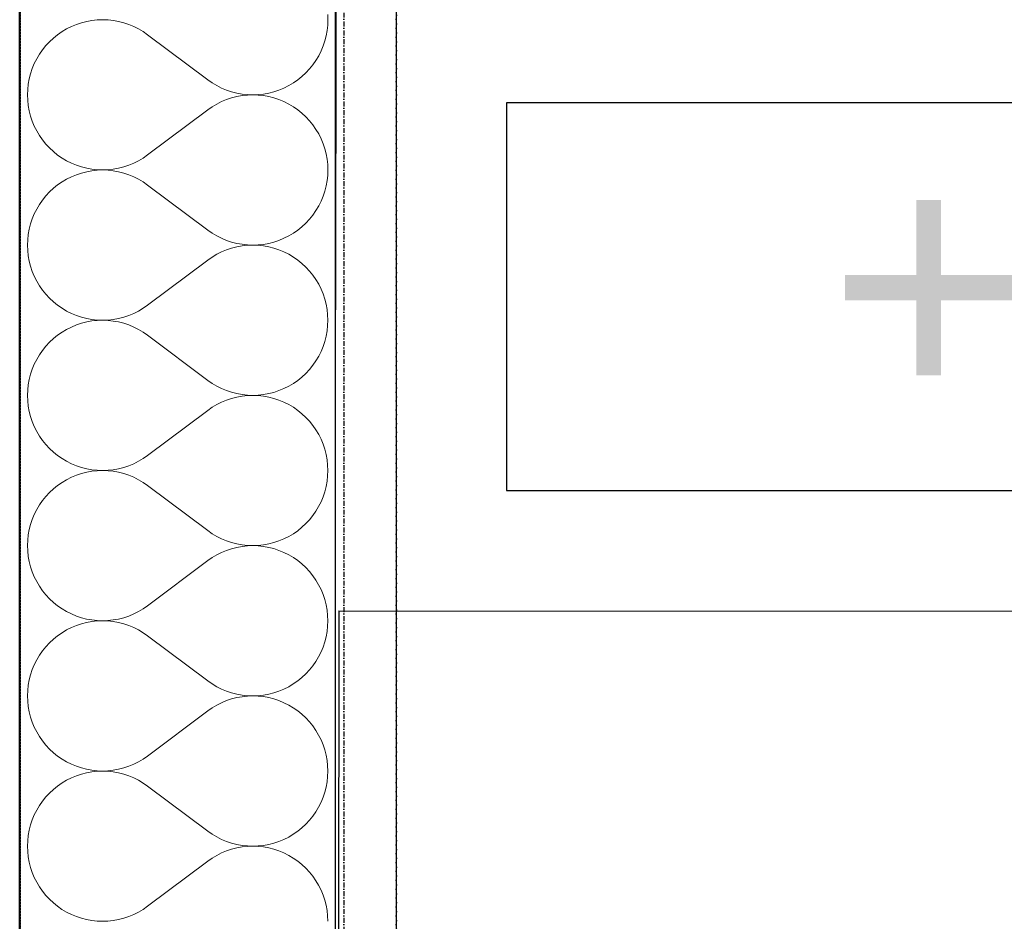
# Model space of a CAD drawing. Header units: millimetres. Extents: x -28761 to 4793, y -4271 to 20239.
# Tile 255 of 256: x -322 to 178, y 14057 to 14514. Entities that reach past the tile are written whole.
import ezdxf

# ---------------------------------------------------------------- set-up
doc = ezdxf.new("R2010")
doc.units = ezdxf.units.MM
doc.header["$MEASUREMENT"] = 0
for name, pattern in [('Wipeout_Contour', [1000, 0, -1000]), ('Čerchovaná M', [4.5, 2.5, -0.85, 0.3, -0.85]), ('čárkovaná 3', [1.5, 1, -0.5])]:
    doc.linetypes.add(name, pattern=pattern)
for name, color, linetype in [('5._POHLED ZÁPADNÍ_1_Anotace - SP', 7, 'Continuous'), ('5._POHLED ZÁPADNÍ_1_Konstrukce - nenosné', 7, 'Continuous'), ('5._POHLED ZÁPADNÍ_1_Konstrukce - nosné', 7, 'Continuous'), ('5._POHLED ZÁPADNÍ_1_Nové_Anotace - SP', 7, 'Continuous'), ('5._POHLED ZÁPADNÍ_1_Nové_Konstrukce - nenosné', 7, 'Continuous'), ('5._POHLED ZÁPADNÍ_1_Nové_Konstrukce - nosné', 7, 'Continuous'), ('5._POHLED ZÁPADNÍ_1_Nové_Kóty - SP', 7, 'Continuous'), ('5._POHLED ZÁPADNÍ_1_Nové_Výplně – Řezové', 7, 'Continuous')]:
    doc.layers.add(name, color=color, linetype=linetype)
doc.styles.add('GENEROVANÝ_STYL_1', font='txt')

# ---------------------------------------------------------------- blocks, each defined once
blk = doc.blocks.new('*X18', base_point=(-30186.65, -6515.26))
at = {"layer": '5._POHLED ZÁPADNÍ_1_Nové_Výplně – Řezové', "color": 21, "linetype": 'Continuous', "lineweight": 20, "true_color": 0xffaaaa}
for p, q in [((-165.35, 14514.29), (-165.44, 14517.01)), ((-292.93, 14511.9), (-295.44, 14510.86)), ((-290.35, 14512.76), (-292.93, 14511.9)), ((-287.71, 14513.43), (-290.35, 14512.76)), ((-285.03, 14513.91), (-287.71, 14513.43)), ((-282.33, 14514.2), (-285.03, 14513.91)), ((-279.61, 14514.29), (-282.33, 14514.2)), ((-276.89, 14514.19), (-279.61, 14514.29)), ((-274.18, 14513.9), (-276.89, 14514.19)), ((-271.51, 14513.42), (-274.18, 14513.9)), ((-268.87, 14512.74), (-271.51, 14513.42)), ((-266.29, 14511.88), (-268.87, 14512.74)), ((-263.78, 14510.84), (-266.29, 14511.88)), ((-165.73, 14508.87), (-165.44, 14511.57)), ((-165.44, 14511.57), (-165.35, 14514.29)), ((-302.45, 14506.7), (-304.57, 14505)), ((-300.21, 14508.25), (-302.45, 14506.7)), ((-297.87, 14509.64), (-300.21, 14508.25)), ((-295.44, 14510.86), (-297.87, 14509.64)), ((-261.35, 14509.62), (-263.78, 14510.84)), ((-259.01, 14508.23), (-261.35, 14509.62)), ((-256.77, 14506.67), (-259.01, 14508.23)), ((-226.3, 14483.81), (-256.77, 14506.67)), ((-166.22, 14506.19), (-165.73, 14508.87)), ((-306.56, 14503.14), (-308.42, 14501.15)), ((-304.57, 14505), (-306.56, 14503.14)), ((-167.75, 14500.97), (-166.89, 14503.55)), ((-166.89, 14503.55), (-166.22, 14506.19)), ((-311.67, 14496.8), (-313.06, 14494.46)), ((-310.12, 14499.04), (-311.67, 14496.8)), ((-308.42, 14501.15), (-310.12, 14499.04)), ((-170.01, 14496.03), (-168.79, 14498.46)), ((-168.79, 14498.46), (-167.75, 14500.97)), ((-314.28, 14492.03), (-315.32, 14489.52)), ((-313.06, 14494.46), (-314.28, 14492.03)), ((-174.66, 14489.33), (-172.95, 14491.45)), ((-172.95, 14491.45), (-171.4, 14493.69)), ((-171.4, 14493.69), (-170.01, 14496.03)), ((-316.18, 14486.93), (-316.86, 14484.3)), ((-315.32, 14489.52), (-316.18, 14486.93)), ((-178.5, 14485.49), (-176.51, 14487.34)), ((-176.51, 14487.34), (-174.66, 14489.33)), ((-317.34, 14481.62), (-317.63, 14478.92)), ((-316.86, 14484.3), (-317.34, 14481.62)), ((-226.3, 14483.81), (-224.07, 14482.26)), ((-224.07, 14482.26), (-221.73, 14480.87)), ((-185.2, 14480.85), (-182.86, 14482.23)), ((-182.86, 14482.23), (-180.62, 14483.78)), ((-180.62, 14483.78), (-178.5, 14485.49)), ((-317.63, 14478.92), (-317.73, 14476.2)), ((-221.73, 14480.87), (-219.3, 14479.65)), ((-219.3, 14479.65), (-216.78, 14478.61)), ((-216.78, 14478.61), (-214.2, 14477.75)), ((-214.2, 14477.75), (-211.57, 14477.07)), ((-211.57, 14477.07), (-208.89, 14476.59)), ((-208.89, 14476.59), (-206.19, 14476.29)), ((-206.19, 14476.29), (-203.47, 14476.2)), ((-203.47, 14476.2), (-200.75, 14476.29)), ((-200.75, 14476.29), (-198.04, 14476.58)), ((-198.04, 14476.58), (-195.36, 14477.06)), ((-195.36, 14477.06), (-192.73, 14477.73)), ((-192.73, 14477.73), (-190.15, 14478.59)), ((-190.15, 14478.59), (-187.63, 14479.63)), ((-187.63, 14479.63), (-185.2, 14480.85)), ((-317.73, 14476.2), (-317.63, 14473.48)), ((-317.63, 14473.48), (-317.34, 14470.77)), ((-221.73, 14471.52), (-224.07, 14470.13)), ((-219.3, 14472.74), (-221.73, 14471.52)), ((-216.78, 14473.78), (-219.3, 14472.74)), ((-214.2, 14474.64), (-216.78, 14473.78)), ((-211.57, 14475.32), (-214.2, 14474.64)), ((-208.89, 14475.8), (-211.57, 14475.32)), ((-206.19, 14476.1), (-208.89, 14475.8)), ((-203.47, 14476.2), (-206.19, 14476.1)), ((-200.75, 14476.1), (-203.47, 14476.2)), ((-198.04, 14475.81), (-200.75, 14476.1)), ((-195.36, 14475.33), (-198.04, 14475.81)), ((-192.73, 14474.66), (-195.36, 14475.33)), ((-190.15, 14473.8), (-192.73, 14474.66)), ((-187.63, 14472.76), (-190.15, 14473.8)), ((-185.2, 14471.54), (-187.63, 14472.76)), ((-182.86, 14470.16), (-185.2, 14471.54)), ((-317.34, 14470.77), (-316.86, 14468.1)), ((-316.86, 14468.1), (-316.18, 14465.46)), ((-226.3, 14468.58), (-256.78, 14445.72)), ((-224.07, 14470.13), (-226.3, 14468.58)), ((-180.62, 14468.6), (-182.86, 14470.16)), ((-178.51, 14466.9), (-180.62, 14468.6)), ((-176.51, 14465.05), (-178.51, 14466.9)), ((-316.18, 14465.46), (-315.32, 14462.88)), ((-315.32, 14462.88), (-314.28, 14460.37)), ((-174.66, 14463.05), (-176.51, 14465.05)), ((-172.95, 14460.94), (-174.66, 14463.05)), ((-314.28, 14460.37), (-313.06, 14457.93)), ((-313.06, 14457.93), (-311.68, 14455.59)), ((-171.4, 14458.7), (-172.95, 14460.94)), ((-170.01, 14456.36), (-171.4, 14458.7)), ((-168.79, 14453.93), (-170.01, 14456.36)), ((-311.68, 14455.59), (-310.12, 14453.36)), ((-310.12, 14453.36), (-308.42, 14451.24)), ((-167.75, 14451.42), (-168.79, 14453.93)), ((-166.89, 14448.84), (-167.75, 14451.42)), ((-308.42, 14451.24), (-306.56, 14449.25)), ((-306.56, 14449.25), (-304.57, 14447.4)), ((-304.57, 14447.4), (-302.45, 14445.69)), ((-166.22, 14446.2), (-166.89, 14448.84)), ((-302.45, 14445.69), (-300.22, 14444.14)), ((-300.22, 14444.14), (-297.88, 14442.75)), ((-297.88, 14442.75), (-295.44, 14441.54)), ((-295.44, 14441.54), (-292.93, 14440.5)), ((-266.29, 14440.51), (-263.78, 14441.56)), ((-263.78, 14441.56), (-261.35, 14442.78)), ((-261.35, 14442.78), (-259.01, 14444.17)), ((-259.01, 14444.17), (-256.78, 14445.72)), ((-165.74, 14443.52), (-166.22, 14446.2)), ((-165.44, 14440.82), (-165.74, 14443.52)), ((-292.93, 14440.5), (-290.35, 14439.64)), ((-290.35, 14436.56), (-292.93, 14435.71)), ((-290.35, 14439.64), (-287.71, 14438.97)), ((-287.71, 14437.24), (-290.35, 14436.56)), ((-287.71, 14438.97), (-285.03, 14438.49)), ((-285.03, 14437.72), (-287.71, 14437.24)), ((-285.03, 14438.49), (-282.33, 14438.2)), ((-282.33, 14438.01), (-285.03, 14437.72)), ((-282.33, 14438.2), (-279.61, 14438.1)), ((-279.61, 14438.1), (-282.33, 14438.01)), ((-279.61, 14438.1), (-276.89, 14438.2)), ((-276.89, 14438), (-279.61, 14438.1)), ((-276.89, 14438.2), (-274.19, 14438.49)), ((-274.19, 14437.71), (-276.89, 14438)), ((-274.19, 14438.49), (-271.51, 14438.98)), ((-271.51, 14437.23), (-274.19, 14437.71)), ((-271.51, 14438.98), (-268.87, 14439.65)), ((-268.87, 14436.55), (-271.51, 14437.23)), ((-268.87, 14439.65), (-266.29, 14440.51)), ((-266.29, 14435.69), (-268.87, 14436.55)), ((-165.35, 14438.1), (-165.44, 14440.82)), ((-165.44, 14435.38), (-165.35, 14438.1)), ((-300.22, 14432.06), (-302.45, 14430.51)), ((-297.88, 14433.45), (-300.22, 14432.06)), ((-295.44, 14434.67), (-297.88, 14433.45)), ((-292.93, 14435.71), (-295.44, 14434.67)), ((-263.78, 14434.65), (-266.29, 14435.69)), ((-261.35, 14433.43), (-263.78, 14434.65)), ((-259.01, 14432.04), (-261.35, 14433.43)), ((-256.78, 14430.48), (-259.01, 14432.04)), ((-166.22, 14430), (-165.74, 14432.68)), ((-165.74, 14432.68), (-165.44, 14435.38)), ((-306.56, 14426.95), (-308.42, 14424.96)), ((-304.57, 14428.81), (-306.56, 14426.95)), ((-302.45, 14430.51), (-304.57, 14428.81)), ((-226.3, 14407.62), (-256.78, 14430.48)), ((-167.75, 14424.78), (-166.89, 14427.36)), ((-166.89, 14427.36), (-166.22, 14430)), ((-310.12, 14422.85), (-311.68, 14420.61)), ((-308.42, 14424.96), (-310.12, 14422.85)), ((-170.01, 14419.84), (-168.79, 14422.27)), ((-168.79, 14422.27), (-167.75, 14424.78)), ((-313.07, 14418.27), (-314.28, 14415.84)), ((-311.68, 14420.61), (-313.07, 14418.27)), ((-172.95, 14415.26), (-171.4, 14417.5)), ((-171.4, 14417.5), (-170.01, 14419.84)), ((-315.33, 14413.33), (-316.18, 14410.74)), ((-314.28, 14415.84), (-315.33, 14413.33)), ((-176.51, 14411.15), (-174.66, 14413.14)), ((-174.66, 14413.14), (-172.95, 14415.26)), ((-316.86, 14408.11), (-317.34, 14405.43)), ((-316.18, 14410.74), (-316.86, 14408.11)), ((-226.3, 14407.62), (-224.07, 14406.07)), ((-182.86, 14406.04), (-180.63, 14407.59)), ((-180.63, 14407.59), (-178.51, 14409.3)), ((-178.51, 14409.3), (-176.51, 14411.15)), ((-317.63, 14402.73), (-317.73, 14400.01)), ((-317.34, 14405.43), (-317.63, 14402.73)), ((-224.07, 14406.07), (-221.73, 14404.68)), ((-221.73, 14404.68), (-219.3, 14403.46)), ((-219.3, 14403.46), (-216.78, 14402.42)), ((-216.78, 14402.42), (-214.2, 14401.56)), ((-214.2, 14401.56), (-211.57, 14400.88)), ((-195.37, 14400.87), (-192.73, 14401.54)), ((-192.73, 14401.54), (-190.15, 14402.4)), ((-190.15, 14402.4), (-187.63, 14403.44)), ((-187.63, 14403.44), (-185.2, 14404.66)), ((-185.2, 14404.66), (-182.86, 14406.04)), ((-317.73, 14400.01), (-317.63, 14397.29)), ((-317.63, 14397.29), (-317.34, 14394.58)), ((-219.3, 14396.55), (-221.73, 14395.33)), ((-216.78, 14397.59), (-219.3, 14396.55)), ((-214.2, 14398.45), (-216.78, 14397.59)), ((-211.57, 14399.13), (-214.2, 14398.45)), ((-211.57, 14400.88), (-208.89, 14400.4)), ((-208.89, 14399.61), (-211.57, 14399.13)), ((-208.89, 14400.4), (-206.19, 14400.1)), ((-206.19, 14399.91), (-208.89, 14399.61)), ((-206.19, 14400.1), (-203.47, 14400)), ((-203.47, 14400), (-206.19, 14399.91)), ((-203.47, 14400), (-200.75, 14400.1)), ((-200.75, 14399.91), (-203.47, 14400)), ((-200.75, 14400.1), (-198.04, 14400.39)), ((-198.04, 14399.62), (-200.75, 14399.91)), ((-198.04, 14400.39), (-195.37, 14400.87)), ((-195.37, 14399.14), (-198.04, 14399.62)), ((-192.73, 14398.47), (-195.37, 14399.14)), ((-190.15, 14397.61), (-192.73, 14398.47)), ((-187.63, 14396.57), (-190.15, 14397.61)), ((-185.2, 14395.35), (-187.63, 14396.57)), ((-317.34, 14394.58), (-316.86, 14391.91)), ((-316.86, 14391.91), (-316.19, 14389.27)), ((-226.3, 14392.39), (-256.78, 14369.53)), ((-224.07, 14393.94), (-226.3, 14392.39)), ((-221.73, 14395.33), (-224.07, 14393.94)), ((-182.86, 14393.97), (-185.2, 14395.35)), ((-180.63, 14392.41), (-182.86, 14393.97)), ((-178.51, 14390.71), (-180.63, 14392.41)), ((-316.19, 14389.27), (-315.33, 14386.69)), ((-315.33, 14386.69), (-314.28, 14384.18)), ((-176.52, 14388.86), (-178.51, 14390.71)), ((-174.66, 14386.86), (-176.52, 14388.86)), ((-172.95, 14384.75), (-174.66, 14386.86)), ((-314.28, 14384.18), (-313.07, 14381.74)), ((-313.07, 14381.74), (-311.68, 14379.4)), ((-171.4, 14382.51), (-172.95, 14384.75)), ((-170.01, 14380.17), (-171.4, 14382.51)), ((-311.68, 14379.4), (-310.13, 14377.17)), ((-310.13, 14377.17), (-308.42, 14375.05)), ((-168.79, 14377.74), (-170.01, 14380.17)), ((-167.75, 14375.23), (-168.79, 14377.74)), ((-308.42, 14375.05), (-306.56, 14373.06)), ((-306.56, 14373.06), (-304.57, 14371.21)), ((-166.89, 14372.65), (-167.75, 14375.23)), ((-166.22, 14370.01), (-166.89, 14372.65)), ((-304.57, 14371.21), (-302.45, 14369.5)), ((-302.45, 14369.5), (-300.22, 14367.95)), ((-300.22, 14367.95), (-297.88, 14366.56)), ((-297.88, 14366.56), (-295.44, 14365.35)), ((-263.78, 14365.37), (-261.35, 14366.59)), ((-261.35, 14366.59), (-259.01, 14367.98)), ((-259.01, 14367.98), (-256.78, 14369.53)), ((-165.74, 14367.33), (-166.22, 14370.01)), ((-165.45, 14364.63), (-165.74, 14367.33)), ((-295.44, 14365.35), (-292.93, 14364.31)), ((-292.93, 14364.31), (-290.35, 14363.45)), ((-290.35, 14363.45), (-287.71, 14362.78)), ((-287.71, 14362.78), (-285.03, 14362.3)), ((-285.03, 14361.53), (-287.71, 14361.05)), ((-285.03, 14362.3), (-282.33, 14362.01)), ((-282.33, 14361.82), (-285.03, 14361.53)), ((-282.33, 14362.01), (-279.61, 14361.91)), ((-279.61, 14361.91), (-282.33, 14361.82)), ((-279.61, 14361.91), (-276.89, 14362.01)), ((-276.89, 14361.81), (-279.61, 14361.91)), ((-276.89, 14362.01), (-274.19, 14362.3)), ((-274.19, 14361.52), (-276.89, 14361.81)), ((-274.19, 14362.3), (-271.51, 14362.79)), ((-271.51, 14361.03), (-274.19, 14361.52)), ((-271.51, 14362.79), (-268.87, 14363.46)), ((-268.87, 14363.46), (-266.29, 14364.32)), ((-266.29, 14364.32), (-263.78, 14365.37)), ((-165.35, 14361.91), (-165.45, 14364.63)), ((-165.45, 14359.19), (-165.35, 14361.91)), ((-297.88, 14357.26), (-300.22, 14355.87)), ((-295.44, 14358.48), (-297.88, 14357.26)), ((-292.93, 14359.52), (-295.44, 14358.48)), ((-290.35, 14360.37), (-292.93, 14359.52)), ((-287.71, 14361.05), (-290.35, 14360.37)), ((-268.87, 14360.36), (-271.51, 14361.03)), ((-266.29, 14359.5), (-268.87, 14360.36)), ((-263.78, 14358.46), (-266.29, 14359.5)), ((-261.35, 14357.24), (-263.78, 14358.46)), ((-259.01, 14355.85), (-261.35, 14357.24)), ((-166.22, 14353.81), (-165.74, 14356.49)), ((-165.74, 14356.49), (-165.45, 14359.19)), ((-304.57, 14352.62), (-306.56, 14350.76)), ((-302.45, 14354.32), (-304.57, 14352.62)), ((-300.22, 14355.87), (-302.45, 14354.32)), ((-256.78, 14354.29), (-259.01, 14355.85)), ((-226.3, 14331.43), (-256.78, 14354.29)), ((-166.89, 14351.17), (-166.22, 14353.81)), ((-310.13, 14346.65), (-311.68, 14344.42)), ((-308.42, 14348.77), (-310.13, 14346.65)), ((-306.56, 14350.76), (-308.42, 14348.77)), ((-168.8, 14346.08), (-167.75, 14348.59)), ((-167.75, 14348.59), (-166.89, 14351.17)), ((-313.07, 14342.08), (-314.29, 14339.65)), ((-311.68, 14344.42), (-313.07, 14342.08)), ((-171.4, 14341.31), (-170.01, 14343.64)), ((-170.01, 14343.64), (-168.8, 14346.08)), ((-315.33, 14337.14), (-316.19, 14334.55)), ((-314.29, 14339.65), (-315.33, 14337.14)), ((-176.52, 14334.96), (-174.66, 14336.95)), ((-174.66, 14336.95), (-172.95, 14339.07)), ((-172.95, 14339.07), (-171.4, 14341.31)), ((-316.86, 14331.92), (-317.34, 14329.24)), ((-316.19, 14334.55), (-316.86, 14331.92)), ((-226.3, 14331.43), (-224.07, 14329.88)), ((-182.86, 14329.85), (-180.63, 14331.4)), ((-180.63, 14331.4), (-178.51, 14333.11)), ((-178.51, 14333.11), (-176.52, 14334.96)), ((-317.63, 14326.54), (-317.73, 14323.82)), ((-317.34, 14329.24), (-317.63, 14326.54)), ((-224.07, 14329.88), (-221.73, 14328.49)), ((-221.73, 14328.49), (-219.3, 14327.27)), ((-219.3, 14327.27), (-216.79, 14326.23)), ((-190.15, 14326.21), (-187.64, 14327.25)), ((-187.64, 14327.25), (-185.2, 14328.47)), ((-185.2, 14328.47), (-182.86, 14329.85)), ((-317.73, 14323.82), (-317.63, 14321.1)), ((-216.79, 14321.4), (-219.3, 14320.36)), ((-216.79, 14326.23), (-214.21, 14325.37)), ((-214.21, 14322.26), (-216.79, 14321.4)), ((-214.21, 14325.37), (-211.57, 14324.69)), ((-211.57, 14322.94), (-214.21, 14322.26)), ((-211.57, 14324.69), (-208.89, 14324.21)), ((-208.89, 14323.42), (-211.57, 14322.94)), ((-208.89, 14324.21), (-206.19, 14323.91)), ((-206.19, 14323.72), (-208.89, 14323.42)), ((-206.19, 14323.91), (-203.47, 14323.81)), ((-203.47, 14323.81), (-206.19, 14323.72)), ((-203.47, 14323.81), (-200.75, 14323.91)), ((-200.75, 14323.72), (-203.47, 14323.81)), ((-200.75, 14323.91), (-198.05, 14324.2)), ((-198.05, 14323.43), (-200.75, 14323.72)), ((-198.05, 14324.2), (-195.37, 14324.68)), ((-195.37, 14322.95), (-198.05, 14323.43)), ((-195.37, 14324.68), (-192.73, 14325.35)), ((-192.73, 14322.28), (-195.37, 14322.95)), ((-192.73, 14325.35), (-190.15, 14326.21)), ((-190.15, 14321.42), (-192.73, 14322.28)), ((-187.64, 14320.38), (-190.15, 14321.42)), ((-317.63, 14321.1), (-317.34, 14318.39)), ((-317.34, 14318.39), (-316.86, 14315.72)), ((-224.07, 14317.75), (-226.3, 14316.2)), ((-221.73, 14319.14), (-224.07, 14317.75)), ((-219.3, 14320.36), (-221.73, 14319.14)), ((-185.2, 14319.16), (-187.64, 14320.38)), ((-182.86, 14317.77), (-185.2, 14319.16)), ((-180.63, 14316.22), (-182.86, 14317.77)), ((-316.86, 14315.72), (-316.19, 14313.08)), ((-316.19, 14313.08), (-315.33, 14310.5)), ((-226.3, 14316.2), (-256.78, 14293.34)), ((-178.51, 14314.52), (-180.63, 14316.22)), ((-176.52, 14312.66), (-178.51, 14314.52)), ((-174.66, 14310.67), (-176.52, 14312.66)), ((-315.33, 14310.5), (-314.29, 14307.99)), ((-314.29, 14307.99), (-313.07, 14305.55)), ((-172.96, 14308.56), (-174.66, 14310.67)), ((-171.4, 14306.32), (-172.96, 14308.56)), ((-313.07, 14305.55), (-311.68, 14303.21)), ((-311.68, 14303.21), (-310.13, 14300.98)), ((-170.01, 14303.98), (-171.4, 14306.32)), ((-168.8, 14301.55), (-170.01, 14303.98)), ((-167.75, 14299.04), (-168.8, 14301.55)), ((-310.13, 14300.98), (-308.42, 14298.86)), ((-308.42, 14298.86), (-306.57, 14296.87)), ((-306.57, 14296.87), (-304.57, 14295.02)), ((-166.9, 14296.46), (-167.75, 14299.04)), ((-166.22, 14293.82), (-166.9, 14296.46)), ((-304.57, 14295.02), (-302.45, 14293.31)), ((-302.45, 14293.31), (-300.22, 14291.76)), ((-300.22, 14291.76), (-297.88, 14290.37)), ((-261.35, 14290.4), (-259.01, 14291.79)), ((-259.01, 14291.79), (-256.78, 14293.34)), ((-165.74, 14291.14), (-166.22, 14293.82)), ((-297.88, 14290.37), (-295.45, 14289.16)), ((-295.45, 14289.16), (-292.93, 14288.12)), ((-292.93, 14288.12), (-290.35, 14287.26)), ((-290.35, 14287.26), (-287.71, 14286.59)), ((-287.71, 14286.59), (-285.04, 14286.11)), ((-274.19, 14286.11), (-271.51, 14286.6)), ((-271.51, 14286.6), (-268.88, 14287.27)), ((-268.88, 14287.27), (-266.3, 14288.13)), ((-266.3, 14288.13), (-263.78, 14289.18)), ((-263.78, 14289.18), (-261.35, 14290.4)), ((-165.45, 14288.44), (-165.74, 14291.14)), ((-165.35, 14285.72), (-165.45, 14288.44)), ((-295.45, 14282.29), (-297.88, 14281.07)), ((-292.93, 14283.33), (-295.45, 14282.29)), ((-290.35, 14284.18), (-292.93, 14283.33)), ((-287.71, 14284.86), (-290.35, 14284.18)), ((-285.04, 14285.34), (-287.71, 14284.86)), ((-285.04, 14286.11), (-282.33, 14285.82)), ((-282.33, 14285.63), (-285.04, 14285.34)), ((-282.33, 14285.82), (-279.61, 14285.72)), ((-279.61, 14285.72), (-282.33, 14285.63)), ((-279.61, 14285.72), (-276.89, 14285.82)), ((-276.89, 14285.62), (-279.61, 14285.72)), ((-276.89, 14285.82), (-274.19, 14286.11)), ((-274.19, 14285.33), (-276.89, 14285.62)), ((-271.51, 14284.84), (-274.19, 14285.33)), ((-268.88, 14284.17), (-271.51, 14284.84)), ((-266.3, 14283.31), (-268.88, 14284.17)), ((-263.78, 14282.27), (-266.3, 14283.31)), ((-261.35, 14281.05), (-263.78, 14282.27)), ((-165.74, 14280.29), (-165.45, 14283)), ((-165.45, 14283), (-165.35, 14285.72)), ((-302.46, 14278.13), (-304.57, 14276.43)), ((-300.22, 14279.68), (-302.46, 14278.13)), ((-297.88, 14281.07), (-300.22, 14279.68)), ((-259.01, 14279.65), (-261.35, 14281.05)), ((-256.78, 14278.1), (-259.01, 14279.65)), ((-226.3, 14255.24), (-256.78, 14278.1)), ((-166.9, 14274.98), (-166.22, 14277.62)), ((-166.22, 14277.62), (-165.74, 14280.29)), ((-308.42, 14272.58), (-310.13, 14270.46)), ((-306.57, 14274.57), (-308.42, 14272.58)), ((-304.57, 14276.43), (-306.57, 14274.57)), ((-168.8, 14269.89), (-167.76, 14272.4)), ((-167.76, 14272.4), (-166.9, 14274.98)), ((-311.68, 14268.23), (-313.07, 14265.89)), ((-310.13, 14270.46), (-311.68, 14268.23)), ((-171.4, 14265.12), (-170.02, 14267.45)), ((-170.02, 14267.45), (-168.8, 14269.89)), ((-314.29, 14263.46), (-315.33, 14260.94)), ((-313.07, 14265.89), (-314.29, 14263.46)), ((-174.66, 14260.76), (-172.96, 14262.88)), ((-172.96, 14262.88), (-171.4, 14265.12)), ((-316.19, 14258.36), (-316.86, 14255.73)), ((-315.33, 14260.94), (-316.19, 14258.36)), ((-180.63, 14255.21), (-178.51, 14256.92)), ((-178.51, 14256.92), (-176.52, 14258.77)), ((-176.52, 14258.77), (-174.66, 14260.76)), ((-317.34, 14253.05), (-317.64, 14250.35)), ((-316.86, 14255.73), (-317.34, 14253.05)), ((-226.3, 14255.24), (-224.07, 14253.69)), ((-224.07, 14253.69), (-221.73, 14252.3)), ((-221.73, 14252.3), (-219.3, 14251.08)), ((-187.64, 14251.06), (-185.2, 14252.28)), ((-185.2, 14252.28), (-182.86, 14253.66)), ((-182.86, 14253.66), (-180.63, 14255.21)), ((-317.64, 14250.35), (-317.73, 14247.63)), ((-317.73, 14247.63), (-317.64, 14244.91)), ((-219.3, 14251.08), (-216.79, 14250.04)), ((-216.79, 14250.04), (-214.21, 14249.18)), ((-214.21, 14249.18), (-211.57, 14248.5)), ((-211.57, 14246.75), (-214.21, 14246.07)), ((-211.57, 14248.5), (-208.9, 14248.02)), ((-208.9, 14247.23), (-211.57, 14246.75)), ((-208.9, 14248.02), (-206.19, 14247.72)), ((-206.19, 14247.53), (-208.9, 14247.23)), ((-206.19, 14247.72), (-203.47, 14247.62)), ((-203.47, 14247.62), (-206.19, 14247.53)), ((-203.47, 14247.62), (-200.75, 14247.72)), ((-200.75, 14247.53), (-203.47, 14247.62)), ((-200.75, 14247.72), (-198.05, 14248.01)), ((-198.05, 14247.24), (-200.75, 14247.53)), ((-198.05, 14248.01), (-195.37, 14248.49)), ((-195.37, 14246.76), (-198.05, 14247.24)), ((-195.37, 14248.49), (-192.73, 14249.16)), ((-192.73, 14246.09), (-195.37, 14246.76)), ((-192.73, 14249.16), (-190.15, 14250.02)), ((-190.15, 14250.02), (-187.64, 14251.06)), ((-317.64, 14244.91), (-317.35, 14242.2)), ((-317.35, 14242.2), (-316.86, 14239.53)), ((-224.07, 14241.56), (-226.3, 14240.01)), ((-221.73, 14242.95), (-224.07, 14241.56)), ((-219.3, 14244.17), (-221.73, 14242.95)), ((-216.79, 14245.21), (-219.3, 14244.17)), ((-214.21, 14246.07), (-216.79, 14245.21)), ((-190.15, 14245.23), (-192.73, 14246.09)), ((-187.64, 14244.19), (-190.15, 14245.23)), ((-185.21, 14242.97), (-187.64, 14244.19)), ((-182.86, 14241.58), (-185.21, 14242.97)), ((-180.63, 14240.03), (-182.86, 14241.58)), ((-316.86, 14239.53), (-316.19, 14236.89)), ((-316.19, 14236.89), (-315.33, 14234.31)), ((-226.3, 14240.01), (-256.78, 14217.15)), ((-178.51, 14238.33), (-180.63, 14240.03)), ((-176.52, 14236.47), (-178.51, 14238.33)), ((-174.66, 14234.48), (-176.52, 14236.47)), ((-315.33, 14234.31), (-314.29, 14231.8)), ((-314.29, 14231.8), (-313.07, 14229.36)), ((-172.96, 14232.37), (-174.66, 14234.48)), ((-171.4, 14230.13), (-172.96, 14232.37)), ((-313.07, 14229.36), (-311.68, 14227.02)), ((-311.68, 14227.02), (-310.13, 14224.79)), ((-170.02, 14227.79), (-171.4, 14230.13)), ((-168.8, 14225.36), (-170.02, 14227.79)), ((-310.13, 14224.79), (-308.42, 14222.67)), ((-308.42, 14222.67), (-306.57, 14220.68)), ((-167.76, 14222.85), (-168.8, 14225.36)), ((-166.9, 14220.26), (-167.76, 14222.85)), ((-306.57, 14220.68), (-304.58, 14218.83)), ((-304.58, 14218.83), (-302.46, 14217.12)), ((-302.46, 14217.12), (-300.22, 14215.57)), ((-259.01, 14215.6), (-256.78, 14217.15)), ((-166.22, 14217.63), (-166.9, 14220.26)), ((-165.74, 14214.95), (-166.22, 14217.63)), ((-300.22, 14215.57), (-297.88, 14214.18)), ((-297.88, 14214.18), (-295.45, 14212.97)), ((-295.45, 14212.97), (-292.93, 14211.93)), ((-292.93, 14211.93), (-290.35, 14211.07)), ((-268.88, 14211.08), (-266.3, 14211.94)), ((-266.3, 14211.94), (-263.79, 14212.99)), ((-263.79, 14212.99), (-261.35, 14214.21)), ((-261.35, 14214.21), (-259.01, 14215.6)), ((-165.45, 14212.25), (-165.74, 14214.95)), ((-165.35, 14209.53), (-165.45, 14212.25)), ((-292.93, 14207.14), (-295.45, 14206.1)), ((-290.35, 14207.99), (-292.93, 14207.14)), ((-290.35, 14211.07), (-287.72, 14210.4)), ((-287.72, 14208.66), (-290.35, 14207.99)), ((-287.72, 14210.4), (-285.04, 14209.92)), ((-285.04, 14209.15), (-287.72, 14208.66)), ((-285.04, 14209.92), (-282.33, 14209.63)), ((-282.33, 14209.44), (-285.04, 14209.15)), ((-282.33, 14209.63), (-279.61, 14209.53)), ((-279.61, 14209.53), (-282.33, 14209.44)), ((-279.61, 14209.53), (-276.9, 14209.63)), ((-276.9, 14209.43), (-279.61, 14209.53)), ((-276.9, 14209.63), (-274.19, 14209.92)), ((-274.19, 14209.14), (-276.9, 14209.43)), ((-274.19, 14209.92), (-271.51, 14210.41)), ((-271.51, 14208.65), (-274.19, 14209.14)), ((-271.51, 14210.41), (-268.88, 14211.08)), ((-268.88, 14207.98), (-271.51, 14208.65)), ((-266.3, 14207.12), (-268.88, 14207.98)), ((-263.79, 14206.07), (-266.3, 14207.12)), ((-165.74, 14204.1), (-165.45, 14206.81)), ((-165.45, 14206.81), (-165.35, 14209.53)), ((-302.46, 14201.94), (-304.58, 14200.24)), ((-300.22, 14203.49), (-302.46, 14201.94)), ((-297.88, 14204.88), (-300.22, 14203.49)), ((-295.45, 14206.1), (-297.88, 14204.88)), ((-261.35, 14204.85), (-263.79, 14206.07)), ((-259.02, 14203.46), (-261.35, 14204.85)), ((-256.78, 14201.91), (-259.02, 14203.46)), ((-226.31, 14179.05), (-256.78, 14201.91)), ((-166.22, 14201.43), (-165.74, 14204.1)), ((-306.57, 14198.38), (-308.42, 14196.39)), ((-304.58, 14200.24), (-306.57, 14198.38)), ((-167.76, 14196.21), (-166.9, 14198.79)), ((-166.9, 14198.79), (-166.22, 14201.43)), ((-311.68, 14192.04), (-313.07, 14189.7)), ((-310.13, 14194.27), (-311.68, 14192.04)), ((-308.42, 14196.39), (-310.13, 14194.27)), ((-170.02, 14191.26), (-168.8, 14193.7)), ((-168.8, 14193.7), (-167.76, 14196.21)), ((-314.29, 14187.27), (-315.33, 14184.75)), ((-313.07, 14189.7), (-314.29, 14187.27)), ((-174.67, 14184.57), (-172.96, 14186.69)), ((-172.96, 14186.69), (-171.41, 14188.92)), ((-171.41, 14188.92), (-170.02, 14191.26)), ((-316.19, 14182.17), (-316.86, 14179.54)), ((-315.33, 14184.75), (-316.19, 14182.17)), ((-178.51, 14180.73), (-176.52, 14182.58)), ((-176.52, 14182.58), (-174.67, 14184.57)), ((-317.35, 14176.86), (-317.64, 14174.15)), ((-316.86, 14179.54), (-317.35, 14176.86)), ((-226.31, 14179.05), (-224.07, 14177.5)), ((-224.07, 14177.5), (-221.73, 14176.11)), ((-185.21, 14176.08), (-182.87, 14177.47)), ((-182.87, 14177.47), (-180.63, 14179.02)), ((-180.63, 14179.02), (-178.51, 14180.73)), ((-317.64, 14174.15), (-317.73, 14171.44)), ((-221.73, 14176.11), (-219.3, 14174.89)), ((-219.3, 14174.89), (-216.79, 14173.85)), ((-216.79, 14173.85), (-214.21, 14172.98)), ((-214.21, 14172.98), (-211.57, 14172.31)), ((-211.57, 14172.31), (-208.9, 14171.83)), ((-208.9, 14171.83), (-206.19, 14171.53)), ((-206.19, 14171.53), (-203.47, 14171.43)), ((-200.75, 14171.53), (-198.05, 14171.82)), ((-198.05, 14171.82), (-195.37, 14172.3)), ((-195.37, 14172.3), (-192.74, 14172.97)), ((-192.74, 14172.97), (-190.15, 14173.83)), ((-190.15, 14173.83), (-187.64, 14174.87)), ((-187.64, 14174.87), (-185.21, 14176.08)), ((-317.73, 14171.44), (-317.64, 14168.72)), ((-317.64, 14168.72), (-317.35, 14166.01)), ((-221.73, 14166.76), (-224.07, 14165.37)), ((-219.3, 14167.98), (-221.73, 14166.76)), ((-216.79, 14169.02), (-219.3, 14167.98)), ((-214.21, 14169.88), (-216.79, 14169.02)), ((-211.57, 14170.56), (-214.21, 14169.88)), ((-208.9, 14171.04), (-211.57, 14170.56)), ((-206.19, 14171.33), (-208.9, 14171.04)), ((-203.47, 14171.43), (-206.19, 14171.33)), ((-203.47, 14171.43), (-200.75, 14171.53)), ((-200.75, 14171.34), (-203.47, 14171.43)), ((-198.05, 14171.05), (-200.75, 14171.34)), ((-195.37, 14170.57), (-198.05, 14171.05)), ((-192.74, 14169.9), (-195.37, 14170.57)), ((-190.15, 14169.04), (-192.74, 14169.9)), ((-187.64, 14168), (-190.15, 14169.04)), ((-185.21, 14166.78), (-187.64, 14168)), ((-182.87, 14165.39), (-185.21, 14166.78)), ((-317.35, 14166.01), (-316.86, 14163.34)), ((-316.86, 14163.34), (-316.19, 14160.7)), ((-226.31, 14163.81), (-256.78, 14140.96)), ((-224.07, 14165.37), (-226.31, 14163.81)), ((-180.63, 14163.84), (-182.87, 14165.39)), ((-178.51, 14162.14), (-180.63, 14163.84)), ((-176.52, 14160.28), (-178.51, 14162.14)), ((-316.19, 14160.7), (-315.33, 14158.12)), ((-315.33, 14158.12), (-314.29, 14155.6)), ((-174.67, 14158.29), (-176.52, 14160.28)), ((-172.96, 14156.18), (-174.67, 14158.29)), ((-314.29, 14155.6), (-313.07, 14153.17)), ((-313.07, 14153.17), (-311.68, 14150.83)), ((-171.41, 14153.94), (-172.96, 14156.18)), ((-170.02, 14151.6), (-171.41, 14153.94)), ((-168.8, 14149.17), (-170.02, 14151.6)), ((-311.68, 14150.83), (-310.13, 14148.6)), ((-310.13, 14148.6), (-308.42, 14146.48)), ((-167.76, 14146.66), (-168.8, 14149.17)), ((-166.9, 14144.07), (-167.76, 14146.66)), ((-308.42, 14146.48), (-306.57, 14144.49)), ((-306.57, 14144.49), (-304.58, 14142.64)), ((-304.58, 14142.64), (-302.46, 14140.93)), ((-166.23, 14141.44), (-166.9, 14144.07)), ((-302.46, 14140.93), (-300.22, 14139.38)), ((-300.22, 14139.38), (-297.88, 14137.99)), ((-297.88, 14137.99), (-295.45, 14136.78)), ((-295.45, 14136.78), (-292.94, 14135.74)), ((-266.3, 14135.75), (-263.79, 14136.8)), ((-263.79, 14136.8), (-261.36, 14138.01)), ((-261.36, 14138.01), (-259.02, 14139.41)), ((-259.02, 14139.41), (-256.78, 14140.96)), ((-165.74, 14138.76), (-166.23, 14141.44)), ((-165.45, 14136.06), (-165.74, 14138.76)), ((-292.94, 14135.74), (-290.35, 14134.88)), ((-290.35, 14131.8), (-292.94, 14130.94)), ((-290.35, 14134.88), (-287.72, 14134.21)), ((-287.72, 14132.47), (-290.35, 14131.8)), ((-287.72, 14134.21), (-285.04, 14133.72)), ((-285.04, 14132.96), (-287.72, 14132.47)), ((-285.04, 14133.72), (-282.34, 14133.44)), ((-282.34, 14133.24), (-285.04, 14132.96)), ((-282.34, 14133.44), (-279.62, 14133.34)), ((-279.62, 14133.34), (-282.34, 14133.24)), ((-279.62, 14133.34), (-276.9, 14133.44)), ((-276.9, 14133.24), (-279.62, 14133.34)), ((-276.9, 14133.44), (-274.19, 14133.73)), ((-274.19, 14132.95), (-276.9, 14133.24)), ((-274.19, 14133.73), (-271.52, 14134.22)), ((-271.52, 14132.46), (-274.19, 14132.95)), ((-271.52, 14134.22), (-268.88, 14134.89)), ((-268.88, 14131.79), (-271.52, 14132.46)), ((-268.88, 14134.89), (-266.3, 14135.75)), ((-266.3, 14130.93), (-268.88, 14131.79)), ((-165.35, 14133.34), (-165.45, 14136.06)), ((-165.45, 14130.62), (-165.35, 14133.34)), ((-300.22, 14127.3), (-302.46, 14125.75)), ((-297.88, 14128.69), (-300.22, 14127.3)), ((-295.45, 14129.91), (-297.88, 14128.69)), ((-292.94, 14130.94), (-295.45, 14129.91)), ((-263.79, 14129.88), (-266.3, 14130.93)), ((-261.36, 14128.66), (-263.79, 14129.88)), ((-259.02, 14127.27), (-261.36, 14128.66)), ((-256.78, 14125.72), (-259.02, 14127.27)), ((-166.23, 14125.24), (-165.74, 14127.91)), ((-165.74, 14127.91), (-165.45, 14130.62)), ((-306.57, 14122.19), (-308.42, 14120.2)), ((-304.58, 14124.04), (-306.57, 14122.19)), ((-302.46, 14125.75), (-304.58, 14124.04)), ((-226.31, 14102.86), (-256.78, 14125.72)), ((-167.76, 14120.02), (-166.9, 14122.6)), ((-166.9, 14122.6), (-166.23, 14125.24)), ((-310.13, 14118.08), (-311.68, 14115.85)), ((-308.42, 14120.2), (-310.13, 14118.08)), ((-170.02, 14115.07), (-168.8, 14117.51)), ((-168.8, 14117.51), (-167.76, 14120.02)), ((-313.07, 14113.51), (-314.29, 14111.08)), ((-311.68, 14115.85), (-313.07, 14113.51)), ((-172.96, 14110.5), (-171.41, 14112.73)), ((-171.41, 14112.73), (-170.02, 14115.07)), ((-315.33, 14108.56), (-316.19, 14105.98)), ((-314.29, 14111.08), (-315.33, 14108.56)), ((-176.52, 14106.39), (-174.67, 14108.38)), ((-174.67, 14108.38), (-172.96, 14110.5)), ((-316.87, 14103.35), (-317.35, 14100.67)), ((-316.19, 14105.98), (-316.87, 14103.35)), ((-226.31, 14102.86), (-224.07, 14101.31)), ((-182.87, 14101.28), (-180.63, 14102.83)), ((-180.63, 14102.83), (-178.51, 14104.54)), ((-178.51, 14104.54), (-176.52, 14106.39)), ((-317.64, 14097.96), (-317.74, 14095.25)), ((-317.35, 14100.67), (-317.64, 14097.96)), ((-224.07, 14101.31), (-221.74, 14099.92)), ((-221.74, 14099.92), (-219.3, 14098.7)), ((-219.3, 14098.7), (-216.79, 14097.66)), ((-216.79, 14097.66), (-214.21, 14096.79)), ((-214.21, 14096.79), (-211.58, 14096.12)), ((-195.37, 14096.11), (-192.74, 14096.78)), ((-192.74, 14096.78), (-190.16, 14097.64)), ((-190.16, 14097.64), (-187.64, 14098.68)), ((-187.64, 14098.68), (-185.21, 14099.89)), ((-185.21, 14099.89), (-182.87, 14101.28)), ((-317.74, 14095.25), (-317.64, 14092.53)), ((-317.64, 14092.53), (-317.35, 14089.82)), ((-219.3, 14091.79), (-221.74, 14090.57)), ((-216.79, 14092.83), (-219.3, 14091.79)), ((-214.21, 14093.69), (-216.79, 14092.83)), ((-211.58, 14094.37), (-214.21, 14093.69)), ((-211.58, 14096.12), (-208.9, 14095.63)), ((-208.9, 14094.85), (-211.58, 14094.37)), ((-208.9, 14095.63), (-206.19, 14095.34)), ((-206.19, 14095.14), (-208.9, 14094.85)), ((-206.19, 14095.34), (-203.48, 14095.24)), ((-203.48, 14095.24), (-206.19, 14095.14)), ((-203.48, 14095.24), (-200.76, 14095.34)), ((-200.76, 14095.15), (-203.48, 14095.24)), ((-200.76, 14095.34), (-198.05, 14095.63)), ((-198.05, 14094.86), (-200.76, 14095.15)), ((-198.05, 14095.63), (-195.37, 14096.11)), ((-195.37, 14094.38), (-198.05, 14094.86)), ((-192.74, 14093.71), (-195.37, 14094.38)), ((-190.16, 14092.85), (-192.74, 14093.71)), ((-187.64, 14091.81), (-190.16, 14092.85)), ((-185.21, 14090.59), (-187.64, 14091.81)), ((-317.35, 14089.82), (-316.87, 14087.14)), ((-316.87, 14087.14), (-316.19, 14084.51)), ((-226.31, 14087.62), (-256.79, 14064.77)), ((-224.08, 14089.18), (-226.31, 14087.62)), ((-221.74, 14090.57), (-224.08, 14089.18)), ((-182.87, 14089.2), (-185.21, 14090.59)), ((-180.63, 14087.65), (-182.87, 14089.2)), ((-178.51, 14085.95), (-180.63, 14087.65)), ((-316.19, 14084.51), (-315.33, 14081.93)), ((-315.33, 14081.93), (-314.29, 14079.41)), ((-176.52, 14084.09), (-178.51, 14085.95)), ((-174.67, 14082.1), (-176.52, 14084.09)), ((-172.96, 14079.98), (-174.67, 14082.1)), ((-314.29, 14079.41), (-313.07, 14076.98)), ((-313.07, 14076.98), (-311.69, 14074.64)), ((-171.41, 14077.75), (-172.96, 14079.98)), ((-170.02, 14075.41), (-171.41, 14077.75)), ((-311.69, 14074.64), (-310.13, 14072.41)), ((-310.13, 14072.41), (-308.43, 14070.29)), ((-168.8, 14072.98), (-170.02, 14075.41)), ((-167.76, 14070.46), (-168.8, 14072.98)), ((-308.43, 14070.29), (-306.57, 14068.3)), ((-306.57, 14068.3), (-304.58, 14066.45)), ((-166.9, 14067.88), (-167.76, 14070.46)), ((-166.23, 14065.25), (-166.9, 14067.88)), ((-304.58, 14066.45), (-302.46, 14064.74)), ((-302.46, 14064.74), (-300.23, 14063.19)), ((-300.23, 14063.19), (-297.88, 14061.8)), ((-297.88, 14061.8), (-295.45, 14060.59)), ((-263.79, 14060.6), (-261.36, 14061.82)), ((-261.36, 14061.82), (-259.02, 14063.21)), ((-259.02, 14063.21), (-256.79, 14064.77)), ((-165.74, 14062.57), (-166.23, 14065.25)), ((-165.45, 14059.87), (-165.74, 14062.57)), ((-295.45, 14060.59), (-292.94, 14059.55)), ((-292.94, 14059.55), (-290.36, 14058.69)), ((-290.36, 14058.69), (-287.72, 14058.02)), ((-287.72, 14058.02), (-285.04, 14057.53)), ((-285.04, 14057.53), (-282.34, 14057.25)), ((-282.34, 14057.25), (-279.62, 14057.15)), ((-279.62, 14057.15), (-276.9, 14057.25)), ((-276.9, 14057.25), (-274.19, 14057.54)), ((-274.19, 14057.54), (-271.52, 14058.03)), ((-271.52, 14058.03), (-268.88, 14058.7)), ((-268.88, 14058.7), (-266.3, 14059.56)), ((-266.3, 14059.56), (-263.79, 14060.6)), ((-165.36, 14057.15), (-165.45, 14059.87))]:
    blk.add_line(p, q, dxfattribs=at)

msp = doc.modelspace()

# ---------------------------------------------------------------- linework, layer by layer
at = {"layer": '5._POHLED ZÁPADNÍ_1_Konstrukce - nosné', "color": 7, "linetype": 'Continuous', "lineweight": 50, "flags": 128}
msp.add_lwpolyline([(-321.69, 13960.11), (-321.69, 15290.11)], dxfattribs=at)
at = {"layer": '5._POHLED ZÁPADNÍ_1_Nové_Anotace - SP', "color": 1, "linetype": 'Continuous', "lineweight": 25}
for p, q in [((790.64, 14472.08), (-74.77, 14472.08)), ((-74.77, 14472.08), (-74.77, 14275.65)), ((-74.77, 14275.65), (790.64, 14275.65))]:
    msp.add_line(p, q, dxfattribs=at)
at = {"layer": '5._POHLED ZÁPADNÍ_1_Nové_Konstrukce - nenosné', "color": 1, "linetype": 'Continuous', "lineweight": 25}
for q in [(-161.69, 11214.63), (940.16, 14213.95)]:
    msp.add_line((-159.84, 14214.63), q, dxfattribs=at)
at = {"layer": '5._POHLED ZÁPADNÍ_1_Nové_Konstrukce - nosné', "color": 1, "linetype": 'Čerchovaná M', "lineweight": 25}
for p, q in [((-130.77, 18117.85), (-130.77, 194.27)), ((-130.68, 18117.85), (-130.68, 194.27))]:
    msp.add_line(p, q, dxfattribs=at)
at = {"layer": '5._POHLED ZÁPADNÍ_1_Nové_Konstrukce - nosné', "color": 1, "linetype": 'Čerchovaná M', "lineweight": 25, "flags": 128}
for points in [[(-157.33, 18117.85), (-157.33, 194.27)], [(-130.59, 194.27), (-130.59, 18117.85)]]:
    msp.add_lwpolyline(points, dxfattribs=at)

# ---------------------------------------------------------------- texts
at = {"layer": '5._POHLED ZÁPADNÍ_1_Anotace - SP', "color": 1, "linetype": 'Continuous', "lineweight": 25, "insert": (357.94, 14368.88), "char_height": 125, "attachment_point": 5, "style": 'GENEROVANÝ_STYL_1'}
msp.add_mtext('\\A1;{\\pqc;\\fArial|b0|i0|c238|p38;+0,1\\fArial|b0|i0|c238|p38;80}', dxfattribs=at)

# ---------------------------------------------------------------- next in the draw order: wipeouts: each hides what was drawn before it
at = {"color": 254, "linetype": 'Wipeout_Contour', "lineweight": 0, "ltscale": 87762.893598}
msp.add_wipeout([(-321.52, 15359.69), (-321.55, 13889.44), (-311.55, 13889.44), (-161.55, 13889.44), (-161.52, 15359.68), (-311.52, 15359.69)], dxfattribs=at).dxf.layer = '5._POHLED ZÁPADNÍ_1_Nové_Výplně – Řezové'

# ---------------------------------------------------------------- next in the draw order: linework, layer by layer
at = {"layer": '5._POHLED ZÁPADNÍ_1_Konstrukce - nenosné', "color": 7, "linetype": 'čárkovaná 3', "lineweight": 35}
msp.add_line((-321.45, 349.97), (-321.45, 17970.06), dxfattribs=at)
at = {"layer": '5._POHLED ZÁPADNÍ_1_Nové_Konstrukce - nosné', "color": 1, "linetype": 'Continuous', "lineweight": 25, "flags": 128}
for points in [[(-321.52, 15359.69), (-321.55, 13889.44)], [(-161.55, 13889.44), (-161.52, 15359.68)]]:
    msp.add_lwpolyline(points, dxfattribs=at)
at = {"layer": '5._POHLED ZÁPADNÍ_1_Nové_Kóty - SP', "color": 1, "linetype": 'Continuous', "lineweight": 25}
msp.add_line((-161.26, 14367.21), (-160.96, 14854.71), dxfattribs=at)

# ---------------------------------------------------------------- next in the draw order: block references
at = {"layer": '5._POHLED ZÁPADNÍ_1_Konstrukce - nenosné', "color": 9, "linetype": 'Continuous', "lineweight": 13}
msp.add_blockref('*X18', (-30186.65, -6515.26), dxfattribs=at)

doc.saveas('drawing.dxf')
